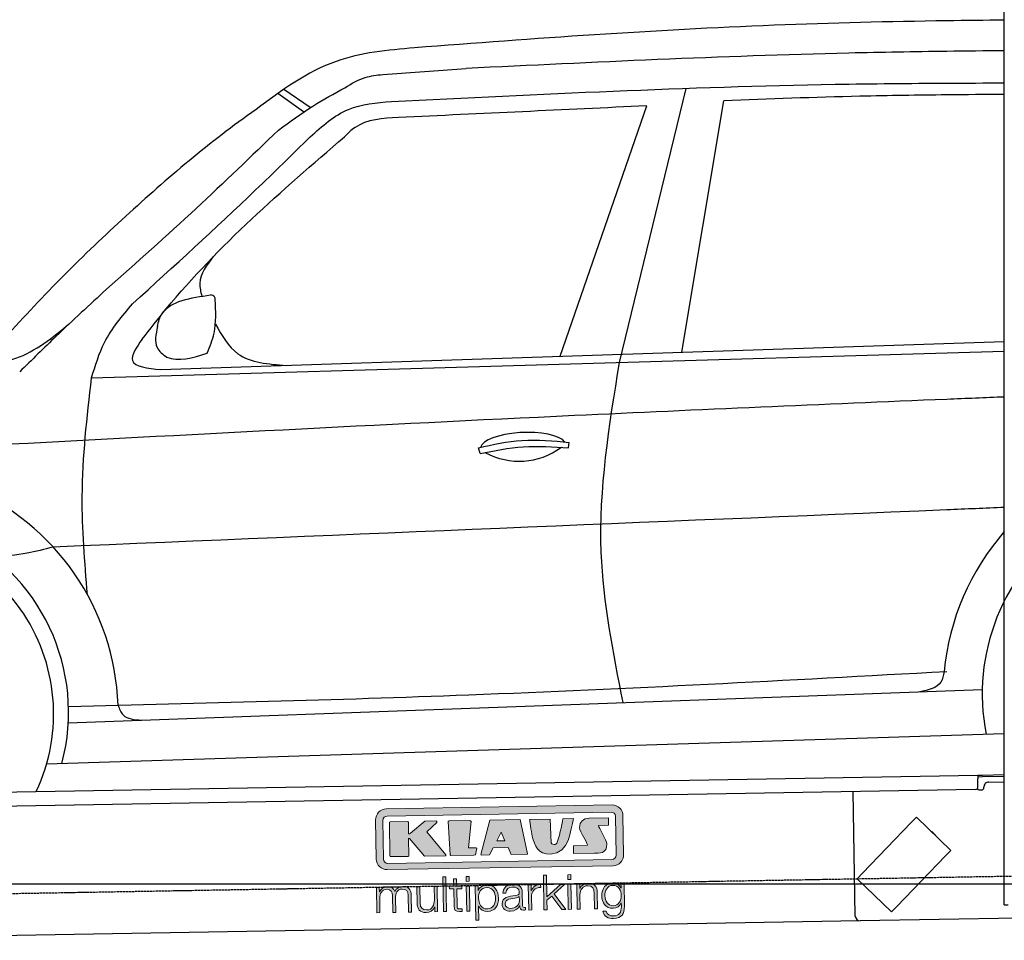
# Model space of a CAD drawing. Header units: millimetres. Extents: x 552 to 7231, y 5667 to 12436.
# Tile 3 of 5: x 2390 to 4448, y 7998 to 9922. Entities that reach past the tile are written whole.
import ezdxf

# ---------------------------------------------------------------- set-up
doc = ezdxf.new("R2010")
doc.units = ezdxf.units.MM
doc.linetypes.add('GEN3', pattern=[6.25, 5, -1.25])
doc.layers.get('0').update_dxf_attribs({"lineweight": 25})
doc.layers.add('3', color=6, linetype='GEN3', lineweight=25)
doc.layers.add('5', color=3, linetype='Continuous', lineweight=25)
doc.layers.add('Car', color=10, linetype='Continuous')
doc.layers.add('Logo', color=7, linetype='Continuous')

# ---------------------------------------------------------------- blocks, each defined once
blk = doc.blocks.new('KLAUS')
at = {"layer": 'Logo', "true_color": 0x7b7b7a}
h = blk.add_hatch(color=8, dxfattribs=at)
h.dxf.hatch_style = 2
edge = h.paths.add_edge_path()
edge.add_spline(control_points=[(3.6, 29.09), (2.88, 29.09), (2.3, 28.51), (2.3, 27.8), (2.3, 27.8), (2.3, 16.11), (2.3, 16.11), (2.3, 15.39), (2.88, 14.81), (3.6, 14.81), (3.6, 14.81), (71.16, 14.81), (71.16, 14.81), (71.88, 14.81), (72.46, 15.39), (72.46, 16.11), (72.46, 16.11), (72.46, 27.8), (72.46, 27.8), (72.46, 28.51), (71.88, 29.09), (71.16, 29.09), (71.16, 29.09), (3.6, 29.09), (3.6, 29.09), (3.6, 29.09), (3.6, 29.09), (3.6, 29.09)], knot_values=[0, 0, 0, 0, 1, 1, 1, 2, 2, 2, 3, 3, 3, 4, 4, 4, 5, 5, 5, 6, 6, 6, 7, 7, 7, 8, 8, 8, 9, 9, 9, 9], degree=3, periodic=0)
edge = h.paths.add_edge_path()
edge.add_spline(control_points=[(3.35, 31.23), (3.35, 31.23), (71.47, 31.23), (71.47, 31.23), (73.26, 31.23), (74.71, 29.77), (74.71, 27.99), (74.71, 27.99), (74.71, 16.17), (74.71, 16.17), (74.71, 14.38), (73.26, 12.93), (71.47, 12.93), (71.47, 12.93), (3.35, 12.93), (3.35, 12.93), (1.56, 12.93), (0.11, 14.38), (0.11, 16.17), (0.11, 16.17), (0.11, 27.99), (0.11, 27.99), (0.11, 29.77), (1.56, 31.23), (3.35, 31.23), (3.35, 31.23), (3.35, 31.23), (3.35, 31.23)], knot_values=[0, 0, 0, 0, 1, 1, 1, 2, 2, 2, 3, 3, 3, 4, 4, 4, 5, 5, 5, 6, 6, 6, 7, 7, 7, 8, 8, 8, 9, 9, 9, 9], degree=3, periodic=0)
h = blk.add_hatch(color=8, dxfattribs=at)
h.dxf.hatch_style = 2
edge = h.paths.add_edge_path()
edge.add_spline(control_points=[(4.5, 27.33), (4.5, 27.33), (9.7, 27.33), (9.7, 27.33), (9.84, 27.33), (9.96, 27.22), (9.96, 27.08), (9.96, 27.08), (9.96, 23.69), (9.96, 23.69), (9.96, 23.69), (9.94, 23.64), (10.04, 23.59), (10.14, 23.53), (10.2, 23.57), (10.2, 23.57), (10.2, 23.57), (10.51, 23.75), (10.51, 23.75), (10.51, 23.75), (14.94, 27.33), (14.94, 27.33), (14.94, 27.33), (18.41, 27.33), (18.41, 27.33), (18.41, 27.33), (18.49, 27.33), (18.56, 27.2), (18.65, 27.04), (18.53, 26.91), (18.53, 26.91), (18.53, 26.91), (15.49, 24.11), (15.49, 24.11), (15.49, 24.11), (21.14, 17.06), (21.14, 17.06), (21.14, 17.06), (21.13, 16.91), (21.13, 16.91), (21.08, 16.84), (20.99, 16.82), (20.99, 16.82), (20.99, 16.82), (14.7, 16.82), (14.7, 16.82), (14.7, 16.82), (10.26, 22.17), (10.26, 22.17), (10.26, 22.17), (10.19, 22.24), (10.08, 22.21), (9.97, 22.18), (9.96, 22.11), (9.96, 22.11), (9.96, 22.11), (9.96, 17.08), (9.96, 17.08), (9.96, 16.94), (9.84, 16.82), (9.7, 16.82), (9.7, 16.82), (4.5, 16.82), (4.5, 16.82), (4.36, 16.82), (4.25, 16.94), (4.25, 17.08), (4.25, 17.08), (4.25, 27.08), (4.25, 27.08), (4.25, 27.22), (4.36, 27.33), (4.5, 27.33), (4.5, 27.33), (4.5, 27.33), (4.5, 27.33)], knot_values=[0, 0, 0, 0, 1, 1, 1, 2, 2, 2, 3, 3, 3, 4, 4, 4, 5, 5, 5, 6, 6, 6, 7, 7, 7, 8, 8, 8, 9, 9, 9, 10, 10, 10, 11, 11, 11, 12, 12, 12, 13, 13, 13, 14, 14, 14, 15, 15, 15, 16, 16, 16, 17, 17, 17, 18, 18, 18, 19, 19, 19, 20, 20, 20, 21, 21, 21, 22, 22, 22, 23, 23, 23, 24, 24, 24, 25, 25, 25, 25], degree=3, periodic=0)
h = blk.add_hatch(color=8, dxfattribs=at)
h.dxf.hatch_style = 2
h.paths.add_polyline_path([(22.42, 17.06), (21.97, 27.15), (22.24, 27.33), (28.55, 27.33), (28.86, 26.97), (28.01, 19.08), (30.26, 19.07), (30.44, 18.95), (30.08, 16.95), (29.49, 16.82), (22.6, 16.82)])
h = blk.add_hatch(color=8, dxfattribs=at)
h.paths.add_polyline_path([(36.52, 21.01), (38.93, 21.01), (37.87, 23.57)])
h.paths.add_polyline_path([(34.52, 27.33), (43.65, 27.33), (45.76, 16.94), (45.57, 16.82), (40.83, 16.82), (39.89, 18.95), (35.42, 18.95), (34.27, 16.82), (31.78, 16.82), (31.66, 17)])
h = blk.add_hatch(color=8, dxfattribs=at)
h.dxf.hatch_style = 2
edge = h.paths.add_edge_path()
edge.add_spline(control_points=[(52.69, 27.32), (52.69, 27.32), (52.88, 20.14), (52.88, 20.14), (53.01, 19.89), (53.2, 19.77), (53.43, 19.71), (53.91, 19.59), (54.43, 19.57), (54.64, 20.03), (55.23, 21.34), (56.27, 25.45), (56.6, 27.33), (56.6, 27.33), (59.77, 27.33), (59.77, 27.33), (58.77, 23.9), (58.56, 16.82), (52.63, 16.76), (48.72, 16.72), (48.01, 19.35), (47.27, 22.24), (46.89, 23.68), (46.54, 27.33), (46.54, 27.33), (46.54, 27.33), (52.69, 27.32), (52.69, 27.32), (52.69, 27.32), (52.69, 27.32), (52.69, 27.32)], knot_values=[0, 0, 0, 0, 1, 1, 1, 2, 2, 2, 3, 3, 3, 4, 4, 4, 5, 5, 5, 6, 6, 6, 7, 7, 7, 8, 8, 8, 9, 9, 9, 10, 10, 10, 10], degree=3, periodic=0)
h = blk.add_hatch(color=8, dxfattribs=at)
h.dxf.hatch_style = 2
edge = h.paths.add_edge_path()
edge.add_spline(control_points=[(64.46, 27.33), (64.46, 27.33), (70.31, 27.33), (70.31, 27.33), (70.31, 26.52), (70.31, 26.02), (70.31, 25.12), (70.31, 25.12), (67.3, 25.12), (67.3, 25.12), (67.24, 25.04), (67.25, 25.11), (67.25, 24.91), (67.25, 24.88), (69.73, 20.38), (69.73, 19.57), (69.73, 16.4), (67.22, 16.81), (65.9, 16.82), (65.9, 16.82), (59.59, 16.82), (59.59, 16.82), (59.59, 17.76), (59.59, 18.23), (59.59, 19.14), (59.59, 19.14), (63.75, 19.14), (63.75, 19.14), (63.82, 19.22), (63.81, 19.11), (63.81, 19.31), (63.81, 20.32), (61.58, 23.06), (61.58, 24.63), (61.58, 26.33), (62.83, 27.34), (64.46, 27.33), (64.46, 27.33), (64.46, 27.33), (64.46, 27.33)], knot_values=[0, 0, 0, 0, 1, 1, 1, 2, 2, 2, 3, 3, 3, 4, 4, 4, 5, 5, 5, 6, 6, 6, 7, 7, 7, 8, 8, 8, 9, 9, 9, 10, 10, 10, 11, 11, 11, 12, 12, 12, 13, 13, 13, 13], degree=3, periodic=0)
at = {"layer": 'Logo', "true_color": 0xef7c00}
h = blk.add_hatch(color=30, dxfattribs=at)
h.dxf.hatch_style = 2
h.paths.add_polyline_path([(20.07, 0), (20.99, 0), (20.99, 10.45), (20.07, 10.45)])
h = blk.add_hatch(color=30, dxfattribs=at)
h.dxf.hatch_style = 2
edge = h.paths.add_edge_path()
edge.add_spline(control_points=[(24.22, 9.82), (24.22, 9.82), (23.3, 9.82), (23.3, 9.82), (23.3, 9.82), (23.3, 7.55), (23.3, 7.55), (23.3, 7.55), (21.98, 7.55), (21.98, 7.55), (21.98, 7.55), (21.98, 6.78), (21.98, 6.78), (21.98, 6.78), (23.3, 6.78), (23.3, 6.78), (23.3, 6.78), (23.3, 1.61), (23.3, 1.61), (23.28, 0.32), (23.71, -0.09), (24.94, -0.09), (25.22, -0.09), (25.48, -0.06), (25.76, -0.06), (25.76, -0.06), (25.76, 0.73), (25.76, 0.73), (25.5, 0.7), (25.23, 0.69), (24.97, 0.69), (24.31, 0.73), (24.22, 1.08), (24.22, 1.68), (24.22, 1.68), (24.22, 6.78), (24.22, 6.78), (24.22, 6.78), (25.76, 6.78), (25.76, 6.78), (25.76, 6.78), (25.76, 7.55), (25.76, 7.55), (25.76, 7.55), (24.22, 7.55), (24.22, 7.55), (24.22, 7.55), (24.22, 9.82), (24.22, 9.82), (24.22, 9.82), (24.22, 9.82), (24.22, 9.82)], knot_values=[0, 0, 0, 0, 1, 1, 1, 2, 2, 2, 3, 3, 3, 4, 4, 4, 5, 5, 5, 6, 6, 6, 7, 7, 7, 8, 8, 8, 9, 9, 9, 10, 10, 10, 11, 11, 11, 12, 12, 12, 13, 13, 13, 14, 14, 14, 15, 15, 15, 16, 16, 16, 17, 17, 17, 17], degree=3, periodic=0)
h = blk.add_hatch(color=30, dxfattribs=at)
h.paths.add_polyline_path([(27.1, 0), (28.03, 0), (28.03, 7.55), (27.1, 7.55)])
h.paths.add_polyline_path([(27.1, 8.98), (28.03, 8.98), (28.03, 10.45), (27.1, 10.45)])
h = blk.add_hatch(color=30, dxfattribs=at)
h.dxf.hatch_style = 2
h.paths.add_polyline_path([(50.4, 0), (51.32, 0), (51.32, 2.87), (52.82, 4.11), (55.8, 0), (56.96, 0), (53.52, 4.76), (56.74, 7.55), (55.51, 7.55), (51.32, 3.89), (51.32, 10.45), (50.4, 10.45)])
h = blk.add_hatch(color=30, dxfattribs=at)
h.paths.add_polyline_path([(57.74, 0), (58.66, 0), (58.66, 7.55), (57.74, 7.55)])
h.paths.add_polyline_path([(57.74, 8.98), (58.66, 8.98), (58.66, 10.45), (57.74, 10.45)])
h = blk.add_hatch(color=30, dxfattribs=at)
h.dxf.hatch_style = 2
edge = h.paths.add_edge_path()
edge.add_spline(control_points=[(0, 0), (0, 0), (0.92, 0), (0.92, 0), (0.92, 0), (0.92, 4.22), (0.92, 4.22), (0.94, 5.8), (1.58, 7), (3.18, 7), (4.35, 7), (4.77, 6.15), (4.76, 5.12), (4.76, 5.12), (4.76, 0), (4.76, 0), (4.76, 0), (5.68, 0), (5.68, 0), (5.68, 0), (5.68, 4.27), (5.68, 4.27), (5.68, 5.68), (6.14, 7), (7.73, 7), (9.05, 7), (9.52, 6.32), (9.52, 5.08), (9.52, 5.08), (9.52, 0), (9.52, 0), (9.52, 0), (10.44, 0), (10.44, 0), (10.44, 0), (10.44, 5.12), (10.44, 5.12), (10.44, 6.91), (9.59, 7.77), (7.94, 7.77), (6.94, 7.77), (5.99, 7.29), (5.54, 6.3), (5.26, 7.29), (4.36, 7.77), (3.37, 7.77), (2.17, 7.77), (1.38, 7.19), (0.89, 6.28), (0.89, 6.28), (0.85, 6.28), (0.85, 6.28), (0.85, 6.28), (0.85, 7.55), (0.85, 7.55), (0.85, 7.55), (0, 7.55), (0, 7.55), (0, 7.55), (0, 0), (0, 0), (0, 0), (0, 0), (0, 0)], knot_values=[0, 0, 0, 0, 1, 1, 1, 2, 2, 2, 3, 3, 3, 4, 4, 4, 5, 5, 5, 6, 6, 6, 7, 7, 7, 8, 8, 8, 9, 9, 9, 10, 10, 10, 11, 11, 11, 12, 12, 12, 13, 13, 13, 14, 14, 14, 15, 15, 15, 16, 16, 16, 17, 17, 17, 18, 18, 18, 19, 19, 19, 20, 20, 20, 21, 21, 21, 21], degree=3, periodic=0)
h = blk.add_hatch(color=30, dxfattribs=at)
h.dxf.hatch_style = 2
edge = h.paths.add_edge_path()
edge.add_spline(control_points=[(18.31, 7.55), (18.31, 7.55), (17.39, 7.55), (17.39, 7.55), (17.39, 7.55), (17.39, 3.59), (17.39, 3.59), (17.39, 2.05), (16.7, 0.56), (15.12, 0.56), (13.66, 0.56), (13.15, 1.27), (13.1, 2.64), (13.1, 2.64), (13.1, 7.55), (13.1, 7.55), (13.1, 7.55), (12.18, 7.55), (12.18, 7.55), (12.18, 7.55), (12.18, 2.65), (12.18, 2.65), (12.18, 0.89), (12.93, -0.22), (14.83, -0.22), (15.96, -0.22), (16.95, 0.35), (17.44, 1.36), (17.44, 1.36), (17.47, 1.36), (17.47, 1.36), (17.47, 1.36), (17.47, 0), (17.47, 0), (17.47, 0), (18.31, 0), (18.31, 0), (18.31, 0), (18.31, 7.55), (18.31, 7.55), (18.31, 7.55), (18.31, 7.55), (18.31, 7.55)], knot_values=[0, 0, 0, 0, 1, 1, 1, 2, 2, 2, 3, 3, 3, 4, 4, 4, 5, 5, 5, 6, 6, 6, 7, 7, 7, 8, 8, 8, 9, 9, 9, 10, 10, 10, 11, 11, 11, 12, 12, 12, 13, 13, 13, 14, 14, 14, 14], degree=3, periodic=0)
h = blk.add_hatch(color=30, dxfattribs=at)
edge = h.paths.add_edge_path()
edge.add_spline(control_points=[(35.84, 3.78), (35.84, 2.21), (35.12, 0.56), (33.37, 0.56), (31.4, 0.56), (30.72, 2.21), (30.72, 3.78), (30.72, 5.49), (31.33, 7), (33.37, 7), (35.12, 7), (35.84, 5.34), (35.84, 3.78), (35.84, 3.78), (35.84, 3.78), (35.84, 3.78)], knot_values=[0, 0, 0, 0, 1, 1, 1, 2, 2, 2, 3, 3, 3, 4, 4, 4, 5, 5, 5, 5], degree=3, periodic=0)
edge = h.paths.add_edge_path()
edge.add_spline(control_points=[(29.79, -2.8), (29.79, -2.8), (30.72, -2.8), (30.72, -2.8), (30.72, -2.8), (30.72, 1.43), (30.72, 1.43), (30.72, 1.43), (30.74, 1.43), (30.74, 1.43), (31.14, 0.35), (32.24, -0.22), (33.37, -0.22), (35.66, -0.22), (36.76, 1.64), (36.76, 3.78), (36.76, 5.91), (35.66, 7.77), (33.37, 7.77), (32.15, 7.77), (31.1, 7.14), (30.67, 6.12), (30.67, 6.12), (30.64, 6.12), (30.64, 6.12), (30.64, 6.12), (30.64, 7.55), (30.64, 7.55), (30.64, 7.55), (29.79, 7.55), (29.79, 7.55), (29.79, 7.55), (29.79, -2.8), (29.79, -2.8), (29.79, -2.8), (29.79, -2.8), (29.79, -2.8)], knot_values=[0, 0, 0, 0, 1, 1, 1, 2, 2, 2, 3, 3, 3, 4, 4, 4, 5, 5, 5, 6, 6, 6, 7, 7, 7, 8, 8, 8, 9, 9, 9, 10, 10, 10, 11, 11, 11, 12, 12, 12, 12], degree=3, periodic=0)
h = blk.add_hatch(color=30, dxfattribs=at)
edge = h.paths.add_edge_path()
edge.add_spline(control_points=[(43.03, 2.93), (43.04, 1.45), (41.8, 0.56), (40.39, 0.56), (39.53, 0.56), (38.71, 1.13), (38.71, 2.05), (38.71, 3.53), (40.66, 3.51), (42.22, 3.79), (42.47, 3.84), (42.88, 3.91), (43, 4.13), (43, 4.13), (43.03, 4.13), (43.03, 4.13), (43.03, 4.13), (43.03, 2.93), (43.03, 2.93), (43.03, 2.93), (43.03, 2.93), (43.03, 2.93)], knot_values=[0, 0, 0, 0, 1, 1, 1, 2, 2, 2, 3, 3, 3, 4, 4, 4, 5, 5, 5, 6, 6, 6, 7, 7, 7, 7], degree=3, periodic=0)
edge = h.paths.add_edge_path()
edge.add_spline(control_points=[(39.03, 5.24), (39.06, 6.47), (39.91, 7), (41.05, 7), (42.14, 7), (43.03, 6.69), (43.03, 5.45), (43.03, 4.61), (42.6, 4.51), (41.84, 4.42), (39.85, 4.19), (37.79, 4.11), (37.79, 1.99), (37.79, 0.47), (38.93, -0.22), (40.32, -0.22), (41.77, -0.22), (42.43, 0.34), (43.07, 1.32), (43.07, 1.32), (43.1, 1.32), (43.1, 1.32), (43.1, 0.53), (43.25, 0), (44.19, 0), (44.43, 0), (44.58, 0.01), (44.79, 0.06), (44.79, 0.06), (44.79, 0.83), (44.79, 0.83), (44.71, 0.81), (44.6, 0.78), (44.49, 0.78), (44.13, 0.78), (43.95, 0.98), (43.95, 1.33), (43.95, 1.33), (43.95, 5.34), (43.95, 5.34), (43.95, 7.36), (42.5, 7.77), (41.17, 7.77), (39.44, 7.77), (38.2, 7.01), (38.11, 5.24), (38.11, 5.24), (39.03, 5.24), (39.03, 5.24), (39.03, 5.24), (39.03, 5.24), (39.03, 5.24)], knot_values=[0, 0, 0, 0, 1, 1, 1, 2, 2, 2, 3, 3, 3, 4, 4, 4, 5, 5, 5, 6, 6, 6, 7, 7, 7, 8, 8, 8, 9, 9, 9, 10, 10, 10, 11, 11, 11, 12, 12, 12, 13, 13, 13, 14, 14, 14, 15, 15, 15, 16, 16, 16, 17, 17, 17, 17], degree=3, periodic=0)
h = blk.add_hatch(color=30, dxfattribs=at)
h.dxf.hatch_style = 2
edge = h.paths.add_edge_path()
edge.add_spline(control_points=[(45.79, 0), (45.79, 0), (46.71, 0), (46.71, 0), (46.71, 0), (46.71, 4.03), (46.71, 4.03), (46.71, 5.59), (47.85, 6.82), (49.52, 6.73), (49.52, 6.73), (49.52, 7.66), (49.52, 7.66), (48.16, 7.72), (47.14, 7), (46.67, 5.78), (46.67, 5.78), (46.64, 5.78), (46.64, 5.78), (46.64, 5.78), (46.64, 7.55), (46.64, 7.55), (46.64, 7.55), (45.79, 7.55), (45.79, 7.55), (45.79, 7.55), (45.79, 0), (45.79, 0), (45.79, 0), (45.79, 0), (45.79, 0)], knot_values=[0, 0, 0, 0, 1, 1, 1, 2, 2, 2, 3, 3, 3, 4, 4, 4, 5, 5, 5, 6, 6, 6, 7, 7, 7, 8, 8, 8, 9, 9, 9, 10, 10, 10, 10], degree=3, periodic=0)
h = blk.add_hatch(color=30, dxfattribs=at)
h.dxf.hatch_style = 2
edge = h.paths.add_edge_path()
edge.add_spline(control_points=[(60.41, 0), (60.41, 0), (61.33, 0), (61.33, 0), (61.33, 0), (61.33, 4.41), (61.33, 4.41), (61.36, 5.89), (62.24, 7), (63.7, 7), (65.2, 7), (65.62, 6.02), (65.62, 4.71), (65.62, 4.71), (65.62, 0), (65.62, 0), (65.62, 0), (66.54, 0), (66.54, 0), (66.54, 0), (66.54, 4.86), (66.54, 4.86), (66.54, 6.66), (65.9, 7.77), (63.78, 7.77), (62.71, 7.77), (61.7, 7.16), (61.36, 6.25), (61.36, 6.25), (61.33, 6.25), (61.33, 6.25), (61.33, 6.25), (61.33, 7.55), (61.33, 7.55), (61.33, 7.55), (60.41, 7.55), (60.41, 7.55), (60.41, 7.55), (60.41, 0), (60.41, 0), (60.41, 0), (60.41, 0), (60.41, 0)], knot_values=[0, 0, 0, 0, 1, 1, 1, 2, 2, 2, 3, 3, 3, 4, 4, 4, 5, 5, 5, 6, 6, 6, 7, 7, 7, 8, 8, 8, 9, 9, 9, 10, 10, 10, 11, 11, 11, 12, 12, 12, 13, 13, 13, 14, 14, 14, 14], degree=3, periodic=0)
h = blk.add_hatch(color=30, dxfattribs=at)
edge = h.paths.add_edge_path()
edge.add_spline(control_points=[(71.32, 0.86), (69.62, 0.86), (68.83, 2.34), (68.83, 3.86), (68.83, 5.43), (69.56, 7), (71.32, 7), (73.06, 7), (73.75, 5.34), (73.75, 3.86), (73.75, 2.33), (72.91, 0.86), (71.32, 0.86), (71.32, 0.86), (71.32, 0.86), (71.32, 0.86)], knot_values=[0, 0, 0, 0, 1, 1, 1, 2, 2, 2, 3, 3, 3, 4, 4, 4, 5, 5, 5, 5], degree=3, periodic=0)
edge = h.paths.add_edge_path()
edge.add_spline(control_points=[(74.67, 7.55), (74.67, 7.55), (73.75, 7.55), (73.75, 7.55), (73.75, 7.55), (73.75, 6.25), (73.75, 6.25), (73.75, 6.25), (73.72, 6.25), (73.72, 6.25), (73.35, 7.09), (72.41, 7.77), (71.32, 7.77), (69.13, 7.77), (67.9, 6.05), (67.9, 3.97), (67.9, 1.82), (68.9, 0.09), (71.32, 0.09), (72.4, 0.09), (73.29, 0.72), (73.72, 1.64), (73.72, 1.64), (73.75, 1.64), (73.75, 1.64), (73.75, 1.64), (73.75, 0.61), (73.75, 0.61), (73.75, -1.23), (73.01, -2.24), (71.32, -2.24), (70.29, -2.24), (69.31, -1.85), (69.1, -0.73), (69.1, -0.73), (68.18, -0.73), (68.18, -0.73), (68.31, -2.34), (69.81, -3.02), (71.32, -3.02), (73.79, -3.02), (74.65, -1.64), (74.67, 0.61), (74.67, 0.61), (74.67, 7.55), (74.67, 7.55), (74.67, 7.55), (74.67, 7.55), (74.67, 7.55)], knot_values=[0, 0, 0, 0, 1, 1, 1, 2, 2, 2, 3, 3, 3, 4, 4, 4, 5, 5, 5, 6, 6, 6, 7, 7, 7, 8, 8, 8, 9, 9, 9, 10, 10, 10, 11, 11, 11, 12, 12, 12, 13, 13, 13, 14, 14, 14, 15, 15, 15, 16, 16, 16, 16], degree=3, periodic=0)
at = {"layer": 'Logo', "lineweight": 0}
for points in [[(22.42, 17.06), (21.97, 27.15), (22.24, 27.33), (28.55, 27.33), (28.86, 26.97), (28.01, 19.08), (30.26, 19.07), (30.44, 18.95), (30.08, 16.95), (29.49, 16.82), (22.6, 16.82), (22.42, 17.06), (22.42, 17.06)], [(34.52, 27.33), (43.65, 27.33), (45.76, 16.94), (45.57, 16.82), (40.83, 16.82), (39.89, 18.95), (35.42, 18.95), (34.27, 16.82), (31.78, 16.82), (31.66, 17), (34.52, 27.33), (34.52, 27.33)], [(36.52, 21.01), (38.93, 21.01), (37.87, 23.57), (36.52, 21.01), (36.52, 21.01)], [(20.07, 0), (20.99, 0), (20.99, 10.45), (20.07, 10.45), (20.07, 0), (20.07, 0)], [(27.1, 8.98), (28.03, 8.98), (28.03, 10.45), (27.1, 10.45), (27.1, 8.98), (27.1, 8.98)], [(50.4, 0), (51.32, 0), (51.32, 2.87), (52.82, 4.11), (55.8, 0), (56.96, 0), (53.52, 4.76), (56.74, 7.55), (55.51, 7.55), (51.32, 3.89), (51.32, 10.45), (50.4, 10.45), (50.4, 0), (50.4, 0)], [(57.74, 8.98), (58.66, 8.98), (58.66, 10.45), (57.74, 10.45), (57.74, 8.98), (57.74, 8.98)], [(27.1, 0), (28.03, 0), (28.03, 7.55), (27.1, 7.55), (27.1, 0), (27.1, 0)], [(57.74, 0), (58.66, 0), (58.66, 7.55), (57.74, 7.55), (57.74, 0), (57.74, 0)]]:
    blk.add_lwpolyline(points, dxfattribs=at)
for points, knots in [([(3.35, 31.23), (3.35, 31.23), (71.47, 31.23), (71.47, 31.23), (73.26, 31.23), (74.71, 29.77), (74.71, 27.99), (74.71, 27.99), (74.71, 16.17), (74.71, 16.17), (74.71, 14.38), (73.26, 12.93), (71.47, 12.93), (71.47, 12.93), (3.35, 12.93), (3.35, 12.93), (1.56, 12.93), (0.11, 14.38), (0.11, 16.17), (0.11, 16.17), (0.11, 27.99), (0.11, 27.99), (0.11, 29.77), (1.56, 31.23), (3.35, 31.23), (3.35, 31.23), (3.35, 31.23), (3.35, 31.23)], [0, 0, 0, 0, 1, 1, 1, 2, 2, 2, 3, 3, 3, 4, 4, 4, 5, 5, 5, 6, 6, 6, 7, 7, 7, 8, 8, 8, 9, 9, 9, 9]), ([(3.6, 29.09), (2.88, 29.09), (2.3, 28.51), (2.3, 27.8), (2.3, 27.8), (2.3, 16.11), (2.3, 16.11), (2.3, 15.39), (2.88, 14.81), (3.6, 14.81), (3.6, 14.81), (71.16, 14.81), (71.16, 14.81), (71.88, 14.81), (72.46, 15.39), (72.46, 16.11), (72.46, 16.11), (72.46, 27.8), (72.46, 27.8), (72.46, 28.51), (71.88, 29.09), (71.16, 29.09), (71.16, 29.09), (3.6, 29.09), (3.6, 29.09), (3.6, 29.09), (3.6, 29.09), (3.6, 29.09)], [0, 0, 0, 0, 1, 1, 1, 2, 2, 2, 3, 3, 3, 4, 4, 4, 5, 5, 5, 6, 6, 6, 7, 7, 7, 8, 8, 8, 9, 9, 9, 9]), ([(4.5, 27.33), (4.5, 27.33), (9.7, 27.33), (9.7, 27.33), (9.84, 27.33), (9.96, 27.22), (9.96, 27.08), (9.96, 27.08), (9.96, 23.69), (9.96, 23.69), (9.96, 23.69), (9.94, 23.64), (10.04, 23.59), (10.14, 23.53), (10.2, 23.57), (10.2, 23.57), (10.2, 23.57), (10.51, 23.75), (10.51, 23.75), (10.51, 23.75), (14.94, 27.33), (14.94, 27.33), (14.94, 27.33), (18.41, 27.33), (18.41, 27.33), (18.41, 27.33), (18.49, 27.33), (18.56, 27.2), (18.65, 27.04), (18.53, 26.91), (18.53, 26.91), (18.53, 26.91), (15.49, 24.11), (15.49, 24.11), (15.49, 24.11), (21.14, 17.06), (21.14, 17.06), (21.14, 17.06), (21.13, 16.91), (21.13, 16.91), (21.08, 16.84), (20.99, 16.82), (20.99, 16.82), (20.99, 16.82), (14.7, 16.82), (14.7, 16.82), (14.7, 16.82), (10.26, 22.17), (10.26, 22.17), (10.26, 22.17), (10.19, 22.24), (10.08, 22.21), (9.97, 22.18), (9.96, 22.11), (9.96, 22.11), (9.96, 22.11), (9.96, 17.08), (9.96, 17.08), (9.96, 16.94), (9.84, 16.82), (9.7, 16.82), (9.7, 16.82), (4.5, 16.82), (4.5, 16.82), (4.36, 16.82), (4.25, 16.94), (4.25, 17.08), (4.25, 17.08), (4.25, 27.08), (4.25, 27.08), (4.25, 27.22), (4.36, 27.33), (4.5, 27.33), (4.5, 27.33), (4.5, 27.33), (4.5, 27.33)], [0, 0, 0, 0, 1, 1, 1, 2, 2, 2, 3, 3, 3, 4, 4, 4, 5, 5, 5, 6, 6, 6, 7, 7, 7, 8, 8, 8, 9, 9, 9, 10, 10, 10, 11, 11, 11, 12, 12, 12, 13, 13, 13, 14, 14, 14, 15, 15, 15, 16, 16, 16, 17, 17, 17, 18, 18, 18, 19, 19, 19, 20, 20, 20, 21, 21, 21, 22, 22, 22, 23, 23, 23, 24, 24, 24, 25, 25, 25, 25]), ([(52.69, 27.32), (52.69, 27.32), (52.88, 20.14), (52.88, 20.14), (53.01, 19.89), (53.2, 19.77), (53.43, 19.71), (53.91, 19.59), (54.43, 19.57), (54.64, 20.03), (55.23, 21.34), (56.27, 25.45), (56.6, 27.33), (56.6, 27.33), (59.77, 27.33), (59.77, 27.33), (58.77, 23.9), (58.56, 16.82), (52.63, 16.76), (48.72, 16.72), (48.01, 19.35), (47.27, 22.24), (46.89, 23.68), (46.54, 27.33), (46.54, 27.33), (46.54, 27.33), (52.69, 27.32), (52.69, 27.32), (52.69, 27.32), (52.69, 27.32), (52.69, 27.32)], [0, 0, 0, 0, 1, 1, 1, 2, 2, 2, 3, 3, 3, 4, 4, 4, 5, 5, 5, 6, 6, 6, 7, 7, 7, 8, 8, 8, 9, 9, 9, 10, 10, 10, 10]), ([(64.46, 27.33), (64.46, 27.33), (70.31, 27.33), (70.31, 27.33), (70.31, 26.52), (70.31, 26.02), (70.31, 25.12), (70.31, 25.12), (67.3, 25.12), (67.3, 25.12), (67.24, 25.04), (67.25, 25.11), (67.25, 24.91), (67.25, 24.88), (69.73, 20.38), (69.73, 19.57), (69.73, 16.4), (67.22, 16.81), (65.9, 16.82), (65.9, 16.82), (59.59, 16.82), (59.59, 16.82), (59.59, 17.76), (59.59, 18.23), (59.59, 19.14), (59.59, 19.14), (63.75, 19.14), (63.75, 19.14), (63.82, 19.22), (63.81, 19.11), (63.81, 19.31), (63.81, 20.32), (61.58, 23.06), (61.58, 24.63), (61.58, 26.33), (62.83, 27.34), (64.46, 27.33), (64.46, 27.33), (64.46, 27.33), (64.46, 27.33)], [0, 0, 0, 0, 1, 1, 1, 2, 2, 2, 3, 3, 3, 4, 4, 4, 5, 5, 5, 6, 6, 6, 7, 7, 7, 8, 8, 8, 9, 9, 9, 10, 10, 10, 11, 11, 11, 12, 12, 12, 13, 13, 13, 13]), ([(24.22, 9.82), (24.22, 9.82), (23.3, 9.82), (23.3, 9.82), (23.3, 9.82), (23.3, 7.55), (23.3, 7.55), (23.3, 7.55), (21.98, 7.55), (21.98, 7.55), (21.98, 7.55), (21.98, 6.78), (21.98, 6.78), (21.98, 6.78), (23.3, 6.78), (23.3, 6.78), (23.3, 6.78), (23.3, 1.61), (23.3, 1.61), (23.28, 0.32), (23.71, -0.09), (24.94, -0.09), (25.22, -0.09), (25.48, -0.06), (25.76, -0.06), (25.76, -0.06), (25.76, 0.73), (25.76, 0.73), (25.5, 0.7), (25.23, 0.69), (24.97, 0.69), (24.31, 0.73), (24.22, 1.08), (24.22, 1.68), (24.22, 1.68), (24.22, 6.78), (24.22, 6.78), (24.22, 6.78), (25.76, 6.78), (25.76, 6.78), (25.76, 6.78), (25.76, 7.55), (25.76, 7.55), (25.76, 7.55), (24.22, 7.55), (24.22, 7.55), (24.22, 7.55), (24.22, 9.82), (24.22, 9.82), (24.22, 9.82), (24.22, 9.82), (24.22, 9.82)], [0, 0, 0, 0, 1, 1, 1, 2, 2, 2, 3, 3, 3, 4, 4, 4, 5, 5, 5, 6, 6, 6, 7, 7, 7, 8, 8, 8, 9, 9, 9, 10, 10, 10, 11, 11, 11, 12, 12, 12, 13, 13, 13, 14, 14, 14, 15, 15, 15, 16, 16, 16, 17, 17, 17, 17]), ([(0, 0), (0, 0), (0.92, 0), (0.92, 0), (0.92, 0), (0.92, 4.22), (0.92, 4.22), (0.94, 5.8), (1.58, 7), (3.18, 7), (4.35, 7), (4.77, 6.15), (4.76, 5.12), (4.76, 5.12), (4.76, 0), (4.76, 0), (4.76, 0), (5.68, 0), (5.68, 0), (5.68, 0), (5.68, 4.27), (5.68, 4.27), (5.68, 5.68), (6.14, 7), (7.73, 7), (9.05, 7), (9.52, 6.32), (9.52, 5.08), (9.52, 5.08), (9.52, 0), (9.52, 0), (9.52, 0), (10.44, 0), (10.44, 0), (10.44, 0), (10.44, 5.12), (10.44, 5.12), (10.44, 6.91), (9.59, 7.77), (7.94, 7.77), (6.94, 7.77), (5.99, 7.29), (5.54, 6.3), (5.26, 7.29), (4.36, 7.77), (3.37, 7.77), (2.17, 7.77), (1.38, 7.19), (0.89, 6.28), (0.89, 6.28), (0.85, 6.28), (0.85, 6.28), (0.85, 6.28), (0.85, 7.55), (0.85, 7.55), (0.85, 7.55), (0, 7.55), (0, 7.55), (0, 7.55), (0, 0), (0, 0), (0, 0), (0, 0), (0, 0)], [0, 0, 0, 0, 1, 1, 1, 2, 2, 2, 3, 3, 3, 4, 4, 4, 5, 5, 5, 6, 6, 6, 7, 7, 7, 8, 8, 8, 9, 9, 9, 10, 10, 10, 11, 11, 11, 12, 12, 12, 13, 13, 13, 14, 14, 14, 15, 15, 15, 16, 16, 16, 17, 17, 17, 18, 18, 18, 19, 19, 19, 20, 20, 20, 21, 21, 21, 21]), ([(18.31, 7.55), (18.31, 7.55), (17.39, 7.55), (17.39, 7.55), (17.39, 7.55), (17.39, 3.59), (17.39, 3.59), (17.39, 2.05), (16.7, 0.56), (15.12, 0.56), (13.66, 0.56), (13.15, 1.27), (13.1, 2.64), (13.1, 2.64), (13.1, 7.55), (13.1, 7.55), (13.1, 7.55), (12.18, 7.55), (12.18, 7.55), (12.18, 7.55), (12.18, 2.65), (12.18, 2.65), (12.18, 0.89), (12.93, -0.22), (14.83, -0.22), (15.96, -0.22), (16.95, 0.35), (17.44, 1.36), (17.44, 1.36), (17.47, 1.36), (17.47, 1.36), (17.47, 1.36), (17.47, 0), (17.47, 0), (17.47, 0), (18.31, 0), (18.31, 0), (18.31, 0), (18.31, 7.55), (18.31, 7.55), (18.31, 7.55), (18.31, 7.55), (18.31, 7.55)], [0, 0, 0, 0, 1, 1, 1, 2, 2, 2, 3, 3, 3, 4, 4, 4, 5, 5, 5, 6, 6, 6, 7, 7, 7, 8, 8, 8, 9, 9, 9, 10, 10, 10, 11, 11, 11, 12, 12, 12, 13, 13, 13, 14, 14, 14, 14]), ([(29.79, -2.8), (29.79, -2.8), (30.72, -2.8), (30.72, -2.8), (30.72, -2.8), (30.72, 1.43), (30.72, 1.43), (30.72, 1.43), (30.74, 1.43), (30.74, 1.43), (31.14, 0.35), (32.24, -0.22), (33.37, -0.22), (35.66, -0.22), (36.76, 1.64), (36.76, 3.78), (36.76, 5.91), (35.66, 7.77), (33.37, 7.77), (32.15, 7.77), (31.1, 7.14), (30.67, 6.12), (30.67, 6.12), (30.64, 6.12), (30.64, 6.12), (30.64, 6.12), (30.64, 7.55), (30.64, 7.55), (30.64, 7.55), (29.79, 7.55), (29.79, 7.55), (29.79, 7.55), (29.79, -2.8), (29.79, -2.8), (29.79, -2.8), (29.79, -2.8), (29.79, -2.8)], [0, 0, 0, 0, 1, 1, 1, 2, 2, 2, 3, 3, 3, 4, 4, 4, 5, 5, 5, 6, 6, 6, 7, 7, 7, 8, 8, 8, 9, 9, 9, 10, 10, 10, 11, 11, 11, 12, 12, 12, 12]), ([(35.84, 3.78), (35.84, 2.21), (35.12, 0.56), (33.37, 0.56), (31.4, 0.56), (30.72, 2.21), (30.72, 3.78), (30.72, 5.49), (31.33, 7), (33.37, 7), (35.12, 7), (35.84, 5.34), (35.84, 3.78), (35.84, 3.78), (35.84, 3.78), (35.84, 3.78)], [0, 0, 0, 0, 1, 1, 1, 2, 2, 2, 3, 3, 3, 4, 4, 4, 5, 5, 5, 5]), ([(39.03, 5.24), (39.06, 6.47), (39.91, 7), (41.05, 7), (42.14, 7), (43.03, 6.69), (43.03, 5.45), (43.03, 4.61), (42.6, 4.51), (41.84, 4.42), (39.85, 4.19), (37.79, 4.11), (37.79, 1.99), (37.79, 0.47), (38.93, -0.22), (40.32, -0.22), (41.77, -0.22), (42.43, 0.34), (43.07, 1.32), (43.07, 1.32), (43.1, 1.32), (43.1, 1.32), (43.1, 0.53), (43.25, 0), (44.19, 0), (44.43, 0), (44.58, 0.01), (44.79, 0.06), (44.79, 0.06), (44.79, 0.83), (44.79, 0.83), (44.71, 0.81), (44.6, 0.78), (44.49, 0.78), (44.13, 0.78), (43.95, 0.98), (43.95, 1.33), (43.95, 1.33), (43.95, 5.34), (43.95, 5.34), (43.95, 7.36), (42.5, 7.77), (41.17, 7.77), (39.44, 7.77), (38.2, 7.01), (38.11, 5.24), (38.11, 5.24), (39.03, 5.24), (39.03, 5.24), (39.03, 5.24), (39.03, 5.24), (39.03, 5.24)], [0, 0, 0, 0, 1, 1, 1, 2, 2, 2, 3, 3, 3, 4, 4, 4, 5, 5, 5, 6, 6, 6, 7, 7, 7, 8, 8, 8, 9, 9, 9, 10, 10, 10, 11, 11, 11, 12, 12, 12, 13, 13, 13, 14, 14, 14, 15, 15, 15, 16, 16, 16, 17, 17, 17, 17]), ([(45.79, 0), (45.79, 0), (46.71, 0), (46.71, 0), (46.71, 0), (46.71, 4.03), (46.71, 4.03), (46.71, 5.59), (47.85, 6.82), (49.52, 6.73), (49.52, 6.73), (49.52, 7.66), (49.52, 7.66), (48.16, 7.72), (47.14, 7), (46.67, 5.78), (46.67, 5.78), (46.64, 5.78), (46.64, 5.78), (46.64, 5.78), (46.64, 7.55), (46.64, 7.55), (46.64, 7.55), (45.79, 7.55), (45.79, 7.55), (45.79, 7.55), (45.79, 0), (45.79, 0), (45.79, 0), (45.79, 0), (45.79, 0)], [0, 0, 0, 0, 1, 1, 1, 2, 2, 2, 3, 3, 3, 4, 4, 4, 5, 5, 5, 6, 6, 6, 7, 7, 7, 8, 8, 8, 9, 9, 9, 10, 10, 10, 10]), ([(60.41, 0), (60.41, 0), (61.33, 0), (61.33, 0), (61.33, 0), (61.33, 4.41), (61.33, 4.41), (61.36, 5.89), (62.24, 7), (63.7, 7), (65.2, 7), (65.62, 6.02), (65.62, 4.71), (65.62, 4.71), (65.62, 0), (65.62, 0), (65.62, 0), (66.54, 0), (66.54, 0), (66.54, 0), (66.54, 4.86), (66.54, 4.86), (66.54, 6.66), (65.9, 7.77), (63.78, 7.77), (62.71, 7.77), (61.7, 7.16), (61.36, 6.25), (61.36, 6.25), (61.33, 6.25), (61.33, 6.25), (61.33, 6.25), (61.33, 7.55), (61.33, 7.55), (61.33, 7.55), (60.41, 7.55), (60.41, 7.55), (60.41, 7.55), (60.41, 0), (60.41, 0), (60.41, 0), (60.41, 0), (60.41, 0)], [0, 0, 0, 0, 1, 1, 1, 2, 2, 2, 3, 3, 3, 4, 4, 4, 5, 5, 5, 6, 6, 6, 7, 7, 7, 8, 8, 8, 9, 9, 9, 10, 10, 10, 11, 11, 11, 12, 12, 12, 13, 13, 13, 14, 14, 14, 14]), ([(74.67, 7.55), (74.67, 7.55), (73.75, 7.55), (73.75, 7.55), (73.75, 7.55), (73.75, 6.25), (73.75, 6.25), (73.75, 6.25), (73.72, 6.25), (73.72, 6.25), (73.35, 7.09), (72.41, 7.77), (71.32, 7.77), (69.13, 7.77), (67.9, 6.05), (67.9, 3.97), (67.9, 1.82), (68.9, 0.09), (71.32, 0.09), (72.4, 0.09), (73.29, 0.72), (73.72, 1.64), (73.72, 1.64), (73.75, 1.64), (73.75, 1.64), (73.75, 1.64), (73.75, 0.61), (73.75, 0.61), (73.75, -1.23), (73.01, -2.24), (71.32, -2.24), (70.29, -2.24), (69.31, -1.85), (69.1, -0.73), (69.1, -0.73), (68.18, -0.73), (68.18, -0.73), (68.31, -2.34), (69.81, -3.02), (71.32, -3.02), (73.79, -3.02), (74.65, -1.64), (74.67, 0.61), (74.67, 0.61), (74.67, 7.55), (74.67, 7.55), (74.67, 7.55), (74.67, 7.55), (74.67, 7.55)], [0, 0, 0, 0, 1, 1, 1, 2, 2, 2, 3, 3, 3, 4, 4, 4, 5, 5, 5, 6, 6, 6, 7, 7, 7, 8, 8, 8, 9, 9, 9, 10, 10, 10, 11, 11, 11, 12, 12, 12, 13, 13, 13, 14, 14, 14, 15, 15, 15, 16, 16, 16, 16]), ([(71.32, 0.86), (69.62, 0.86), (68.83, 2.34), (68.83, 3.86), (68.83, 5.43), (69.56, 7), (71.32, 7), (73.06, 7), (73.75, 5.34), (73.75, 3.86), (73.75, 2.33), (72.91, 0.86), (71.32, 0.86), (71.32, 0.86), (71.32, 0.86), (71.32, 0.86)], [0, 0, 0, 0, 1, 1, 1, 2, 2, 2, 3, 3, 3, 4, 4, 4, 5, 5, 5, 5]), ([(43.03, 2.93), (43.04, 1.45), (41.8, 0.56), (40.39, 0.56), (39.53, 0.56), (38.71, 1.13), (38.71, 2.05), (38.71, 3.53), (40.66, 3.51), (42.22, 3.79), (42.47, 3.84), (42.88, 3.91), (43, 4.13), (43, 4.13), (43.03, 4.13), (43.03, 4.13), (43.03, 4.13), (43.03, 2.93), (43.03, 2.93), (43.03, 2.93), (43.03, 2.93), (43.03, 2.93)], [0, 0, 0, 0, 1, 1, 1, 2, 2, 2, 3, 3, 3, 4, 4, 4, 5, 5, 5, 6, 6, 6, 7, 7, 7, 7])]:
    blk.add_open_spline(points, degree=3, knots=knots, dxfattribs=at)

msp = doc.modelspace()

# ---------------------------------------------------------------- linework, layer by layer
for p, q in [((4447.57, 8072.48), (4447.57, 9969.48)), ((1732.77, 8297.07), (4392.09, 8343.49)), ((4392.09, 8343.49), (4402.09, 8343.67)), ((4392.09, 8343.49), (4392.23, 8335.49)), ((4402.16, 8339.67), (4392.16, 8339.49)), ((4392.52, 8318.49), (4392.23, 8335.49)), ((4402.09, 8343.67), (4447.57, 8344.46)), ((4447.57, 8340.46), (4402.16, 8339.67)), ((4387.61, 8313.41), (1732.77, 8267.07)), ((4395.13, 8312.54), (4400.13, 8312.63)), ((4405.04, 8317.71), (4405.02, 8318.71)), ((4414.85, 8328.89), (4447.57, 8329.46)), ((4136.19, 8048.98), (4131.65, 8308.94)), ((4264.17, 8255.82), (4253.06, 8244.31)), ((4264.17, 8255.82), (4336.1, 8186.35)), ((4150.94, 8138.56), (4253.06, 8244.31)), ((4297.25, 8224.57), (4303.72, 8218.32)), ((4324.99, 8174.84), (4222.87, 8069.1)), ((4324.99, 8174.84), (4336.1, 8186.35)), ((4150.94, 8138.56), (4139.83, 8127.06)), ((4211.76, 8057.59), (4139.83, 8127.06)), ((4447.57, 8072.48), (4447.57, 8097.48)), ((4211.76, 8057.59), (4222.87, 8069.1)), ((4447.57, 8072.48), (4455.57, 8072.48)), ((4476.48, 8044.92), (4146.36, 8039.16)), ((4146.36, 8039.16), (1812.77, 7998.42))]:
    msp.add_line(p, q)
for centre, radius, start, end in [((4387.52, 8318.41), 5, 271, 1), ((4395.04, 8317.54), 5, 214.23672, 271), ((4400.04, 8317.63), 5, 271, 1), ((4415.02, 8318.89), 10, 91, 181), ((4296.55, 8223.85), 1, 46, 106), ((4303.03, 8217.6), 1, 346, 46), ((4146.19, 8049.15), 10, 181, 271)]:
    msp.add_arc(centre, radius, start, end)
at = {"layer": '3'}
msp.add_line((1175.28, 8075.31), (6230.44, 8163.55), dxfattribs=at)
at = {"layer": '5'}
msp.add_line((6272.78, 8115.9), (872.77, 8115.9), dxfattribs=at)
at = {"layer": 'Car'}
for p, q in [((3148.7, 9807.06), (3323.33, 9819.62)), ((2997.35, 9737.9), (2942.2, 9776.02)), ((3643.54, 9205.54), (3782.44, 9778.1)), ((2982.92, 9729), (2929.33, 9767.08)), ((3774.04, 9226.76), (3861.33, 9752.34)), ((3519.33, 9218.32), (3700.28, 9741.49)), ((2685.34, 9190.71), (4447.57, 9249.08)), ((2540.36, 9173.56), (4447.57, 9228.85)), ((3536.82, 9027.25), (3538.09, 9038.39)), ((3351.98, 9015.25), (3348.84, 9027.19)), ((2491.67, 8452.81), (4401.42, 8522.43)), ((2446.42, 8366.99), (4447.57, 8430.58))]:
    msp.add_line(p, q, dxfattribs=at)
for centre, radius, start, end in [((2081.1, 8471.44), 514.77, 2.02938, 132.58345), ((4832.1, 8512.84), 430.79, 352.99458, 191.1732), ((2076.17, 8474.51), 416.06, 345.09923, 145.62442), ((2081.1, 8471.44), 379.96, 334.71432, 156.45628), ((4837.43, 8511.15), 517.9, 138.83257, 174.59489)]:
    msp.add_arc(centre, radius, start, end, dxfattribs=at)
for centre, major_axis, ratio, start_param, end_param in [((3442.35, 9029.34), (-89.27, -3.51), 0.3344392, 3.3616366, 6.2046976), ((3416.1, 9422.25), (-27.02, 422.91), 0.577039, 2.8101265, 3.4780899)]:
    msp.add_ellipse(centre, major_axis=major_axis, ratio=ratio, start_param=start_param, end_param=end_param, dxfattribs=at)
for points, knots in [([(4447.57, 9920.7), (4407.51, 9920.17), (4367.45, 9919.64), (4327.39, 9919.12), (4327.36, 9919.12), (4327.34, 9919.11), (4327.32, 9919.11), (4207.16, 9917.53), (3836.19, 9908.45), (3465.76, 9882.17), (3215.33, 9862.8)], [97.6829713, 97.6829713, 97.6829713, 97.6829713, 109.7066207, 109.7066207, 109.7066207, 109.712885, 109.712885, 109.712885, 145.7767006, 221.0985088, 221.0985088, 221.0985088, 221.0985088]), ([(4447.57, 9856.76), (4407.49, 9856.27), (4367.4, 9855.78), (4327.32, 9855.29), (4327.32, 9855.29), (4327.32, 9855.29), (4327.32, 9855.29), (4259.17, 9854.46), (3924.4, 9848.6), (3589.81, 9832.47), (3323.33, 9819.62)], [1005.9411678, 1005.9411678, 1005.9411678, 1005.9411678, 1126.2201555, 1126.2201555, 1126.2201555, 1126.2202071, 1126.2202071, 1126.2202071, 1330.7252911, 2130.9332502, 2130.9332502, 2130.9332502, 2130.9332502]), ([(3167.07, 9750.91), (3475.98, 9765.96), (3862.84, 9784.81), (4249.94, 9788.7), (4327.32, 9789.02), (4327.35, 9789.02), (4327.38, 9789.02), (4327.41, 9789.02), (4367.46, 9789.19), (4407.51, 9789.35), (4447.57, 9789.51)], [0, 0, 0, 0, 92.7570751, 116.1628759, 116.1628759, 116.1628759, 116.1713618, 116.1713618, 116.1713618, 128.2868163, 128.2868163, 128.2868163, 128.2868163]), ([(4447.57, 9765.58), (4407.5, 9765.18), (4367.44, 9764.79), (4327.37, 9764.4), (4327.36, 9764.4), (4327.34, 9764.4), (4327.32, 9764.4), (4266.79, 9763.81), (4111.42, 9761.55), (3956.12, 9755.9), (3861.33, 9752.34)], [10.3470282, 10.3470282, 10.3470282, 10.3470282, 22.3667427, 22.3667427, 22.3667427, 22.3719316, 22.3719316, 22.3719316, 40.5335951, 68.9891973, 68.9891973, 68.9891973, 68.9891973]), ([(2883.91, 9734.03), (2787.83, 9666.37), (2604.99, 9510.96), (2439.19, 9346.66), (2359.58, 9256.77)], [0, 0, 0, 0, 35.1101955, 71.1973858, 71.1973858, 71.1973858, 71.1973858]), ([(2678.12, 9280.37), (2679.95, 9290.87), (2693.3, 9332.43), (2747.3, 9340.45), (2788.96, 9346.64)], [4.3267327, 4.3267327, 4.3267327, 4.3267327, 7.5217653, 18.3125191, 18.3125191, 18.3125191, 18.3125191]), ([(2678.12, 9280.37), (2674.71, 9264.53), (2669.03, 9238.13), (2689.16, 9222.51), (2697.71, 9216.47)], [0, 0, 0, 0, 4.3638538, 7.2758736, 7.2758736, 7.2758736, 7.2758736]), ([(2332.02, 9033.23), (2737.9, 9054.64), (3402.86, 9089.71), (4068.11, 9118.47), (4327.32, 9129.1), (4327.32, 9129.1), (4327.32, 9129.1), (4327.32, 9129.1), (4367.4, 9130.74), (4407.49, 9132.39), (4447.57, 9134.03)], [0, 0, 0, 0, 1219.3276324, 1997.6275195, 1997.6275195, 1997.6275195, 1997.6275251, 1997.6275251, 1997.6275251, 2117.9728067, 2117.9728067, 2117.9728067, 2117.9728067]), ([(4447.57, 8902.58), (4407.49, 8900.91), (4367.4, 8899.24), (4327.32, 8897.57), (3704.9, 8871.67), (3082.47, 8845.77), (2460.04, 8819.87)], [53.3687735, 53.3687735, 53.3687735, 53.3687735, 173.7168855, 173.7168855, 173.7168855, 2042.6156581, 2042.6156581, 2042.6156581, 2042.6156581]), ([(2492.04, 8487.16), (2770.85, 8493.88), (3382.97, 8508.91), (3994.4, 8541.77), (4327.32, 8560.24)], [2.8983625, 2.8983625, 2.8983625, 2.8983625, 86.5587337, 186.5817592, 186.5817592, 186.5817592, 186.5817592])]:
    msp.add_open_spline(points, degree=3, knots=knots, dxfattribs=at)
for points in [[(3215.33, 9862.8), (3051.2, 9834.52), (2883.91, 9734.03)], [(3069.6, 9779.45), (3112.23, 9800.77), (3148.7, 9807.06)], [(2930.94, 9691.06), (3002.92, 9741.07), (3069.6, 9779.45)], [(2997.13, 9676.76), (3076.87, 9734.1), (3167.07, 9750.91)], [(3700.28, 9741.49), (3181.81, 9717.15)], [(3181.81, 9717.15), (3090.84, 9696.45), (3068.77, 9677.02)], [(2930.94, 9691.06), (2759.02, 9527.39), (2571.48, 9358.29)], [(2625.81, 9328.07), (2883.2, 9565.86), (2997.13, 9676.76)], [(2645.74, 9253.95), (2696.3, 9317.47), (3068.77, 9677.02)], [(2794.75, 9426.67), (2766.57, 9370.84), (2770.48, 9343.82)], [(2571.48, 9358.29), (2466.49, 9260.48), (2390.12, 9185.77)], [(2798.79, 9336.49), (2797.1, 9342.63), (2788.96, 9346.64)], [(2540.36, 9173.56), (2567.49, 9247.32), (2625.81, 9328.07)], [(2781.99, 9224.81), (2796.15, 9266.58), (2798.79, 9336.49)], [(2277.98, 9198.48), (2381.94, 9214.13), (2494.87, 9287.38)], [(2799, 9285.78), (2846.03, 9223.84), (2947.33, 9199.39)], [(2645.74, 9253.95), (2625.74, 9209.86), (2685.34, 9190.71)], [(3651.21, 8495.08), (3605.37, 8808.87), (3643.54, 9205.54)], [(2531.79, 8720.19), (2520.84, 8925.62), (2540.36, 9173.56)], [(3348.84, 9027.19), (3439.63, 9042.82), (3538.09, 9038.39)], [(3351.98, 9015.25), (3442.35, 9029.34), (3536.82, 9027.25)], [(2460.04, 8819.87), (2405.55, 8807.15), (2337.13, 8798.56)], [(4321.84, 8559.94), (4314.89, 8537.61), (4270.93, 8517.67)], [(2595.55, 8489.67), (2606.16, 8469.25), (2645.06, 8458.32)]]:
    msp.add_spline(points, degree=3, dxfattribs=at)
msp.add_open_spline([(2697.71, 9216.47), (2720.37, 9206.16), (2752.96, 9215.23), (2781.99, 9224.81)], degree=3, dxfattribs=at)

# ---------------------------------------------------------------- block references
at = {"xscale": 6.929133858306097, "yscale": 6.929133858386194, "zscale": 6.929133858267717, "rotation": 0.9999999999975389}
msp.add_blockref('KLAUS', (3136.52, 8056.1), dxfattribs=at)

doc.saveas('drawing.dxf')
